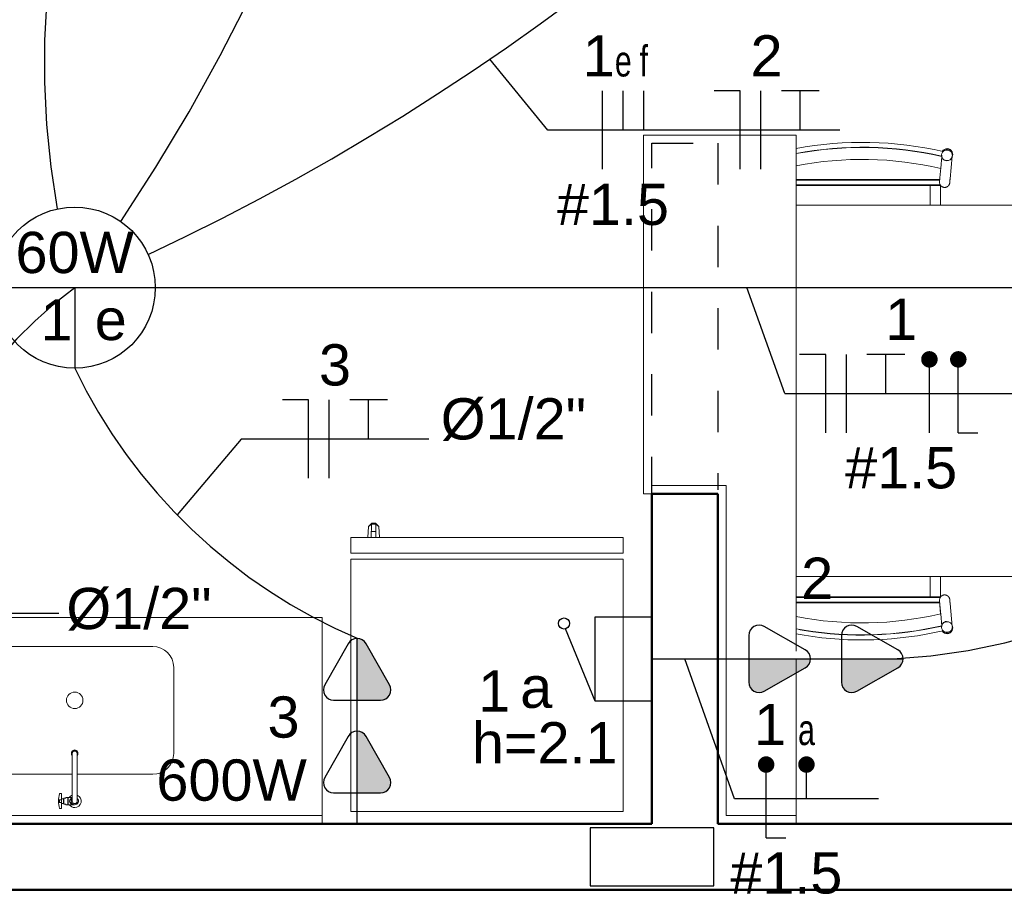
# Model space of a CAD drawing. Extents: x -98 to 248, y -55 to 13.
# Tile 14 of 117: x -5.07 to -2.68, y -33.18 to -31.06. Entities that reach past the tile are written whole.
import ezdxf
from ezdxf.enums import TextEntityAlignment as Align

# ---------------------------------------------------------------- set-up
doc = ezdxf.new("R2010")
doc.units = 0
doc.header["$LTSCALE"] = 0.01
doc.linetypes.add('ELETRODUTO_TETO', pattern=[1000, 1000, 0])
doc.linetypes.add('Projeção', pattern=[0.003969, 0.002381, -0.001587])
for name, color, linetype in [('ALVENARIA', 253, 'Continuous'), ('CAMPAINHA', 7, 'Continuous'), ('ELETRODUTO', 5, 'Continuous'), ('FIACAO', 7, 'Continuous'), ('INDICACAO_ALT_INSERCAO', 7, 'Continuous'), ('INDICACAO_BIT_FIACAO', 7, 'Continuous'), ('INDICACAO_CIRCUITO', 7, 'Continuous'), ('INDICACAO_CIRCUITO_FIA', 7, 'Continuous'), ('INDICACAO_DIAM_TUBULACAO', 7, 'Continuous'), ('INDICACAO_INTERRUPTOR', 7, 'Continuous'), ('INDICACAO_INTERRUPTOR_FIA', 7, 'Continuous'), ('INDICACAO_POTENCIA', 7, 'Continuous'), ('LINHA_DE_CHAMADA', 1, 'Continuous'), ('LUMINÁRIAS', 4, 'Continuous'), ('TOMADAS', 87, 'Continuous')]:
    doc.layers.add(name, color=color, linetype=linetype)
for name, color, linetype, lineweight in [('G-IMPT', 7, 'Continuous', 5), ('I-FURN', 7, 'Continuous', 5), ('P-SANR-FIXT', 7, 'Continuous', 5), ('Q-CASE', 7, 'Continuous', 5)]:
    doc.layers.add(name, color=color, linetype=linetype, lineweight=lineweight)
doc.layers.add('X_LIGACAO_VIRTUAL_OBJ', color=7, linetype='Continuous', plot=False)
doc.styles.add('Arial', font='arial.ttf', dxfattribs={"height": 0.1})

# ---------------------------------------------------------------- blocks, each defined once
blk = doc.blocks.new('TAMPO DO ABRIGO GLP EM GRANITO CINZA ANDORINHA - TAMPO DO ABRIGO GLP EM GRANITO CINZA ANDORINHA-1861549-PTS_ ELETRICOS')
at = {"layer": 'Q-CASE', "color": 9, "true_color": 0xc0c0c0}
for p, q in [((-2.8637, -16.405), (-3.2337, -16.405)), ((-3.2337, -16.405), (-3.2337, -17.275)), ((-2.8637, -17.6563), (-2.8637, -16.405)), ((-3.0337, -17.255), (-3.2137, -17.255)), ((-3.2137, -17.255), (-3.2137, -17.275)), ((-3.0337, -18.055), (-3.0337, -17.255)), ((-3.2337, -17.275), (-3.2137, -17.275)), ((-2.8637, -18.055), (-2.8637, -17.675)), ((-2.8637, -18.055), (-3.0337, -18.055)), ((-2.8637, -18.075), (-2.8637, -18.055))]:
    blk.add_line(p, q, dxfattribs=at)
blk = doc.blocks.new('Tampo de Bancada com Cuba - Granilite 50cm-2469722-PTS_ ELETRICOS')
at = {"layer": 'Q-CASE', "color": 9, "true_color": 0xc0c0c0}
for p, q in [((-1.2005, -0.02), (-1.2005, 0)), ((-0.0005, 0), (-0.0005, -0.02)), ((-1.2005, -0.02), (-1.2005, -0.5)), ((-1.2005, -0.02), (-0.0005, -0.02)), ((-0.0005, -0.5), (-0.0005, -0.02)), ((-0.7897, -0.12), (-0.6066, -0.12)), ((-0.5943, -0.12), (-0.4113, -0.12)), ((-0.8405, -0.3792), (-0.8405, -0.1708)), ((-0.3605, -0.1708), (-0.3605, -0.3792)), ((-0.4113, -0.43), (-0.7897, -0.43)), ((-1.2005, -0.5), (-0.0005, -0.5))]:
    blk.add_line(p, q, dxfattribs=at)
for centre, radius, start, end in [((-0.7897, -0.1708), 0.0508, 90, 180), ((-0.7897, -0.1708), 0.0508, 110.0287, 114.9713), ((-0.4113, -0.1708), 0.0508, 360, 90), ((-0.4113, -0.1708), 0.0508, 65.0287, 69.9713), ((-0.7897, -0.1708), 0.0508, 155.0287, 159.9713), ((-0.4113, -0.1708), 0.0508, 20.0287, 24.9713), ((-0.6005, -0.2995), 0.02, 0, 180), ((-0.6005, -0.2995), 0.02, 180, 0), ((-0.7897, -0.3792), 0.0508, 180, 270), ((-0.4113, -0.3792), 0.0508, 270, 0), ((-0.7897, -0.3792), 0.0508, 200.0287, 204.9713), ((-0.4113, -0.3792), 0.0508, 335.0287, 339.9713), ((-0.7897, -0.3792), 0.0508, 245.0287, 249.9713), ((-0.4113, -0.3792), 0.0508, 290.0287, 294.9713)]:
    blk.add_arc(centre, radius, start, end, dxfattribs=at)
blk = doc.blocks.new('TORNEIRA DE MESA PARA PIA_ BICA MÓVEL - 1167_C34_Cromado CR10-2217854-PTS_ ELETRICOS')
at = {"layer": 'P-SANR-FIXT', "color": 9, "true_color": 0xc0c0c0}
for p, q in [((0.0362, -0.0918), (0.0321, -0.0918)), ((0.0321, -0.0918), (0.0321, -0.1045)), ((-0.0061, -0.1245), (-0.0061, -0.11)), ((0.0016, -0.1012), (0.0131, -0.1012)), ((0.0061, -0.1245), (0.0061, -0.11)), ((0.0131, -0.1188), (0.0061, -0.1188)), ((0.0156, -0.1012), (0.0131, -0.1012)), ((0.0131, -0.1188), (0.0156, -0.1188)), ((0.0156, -0.1023), (0.0156, -0.1012)), ((0.0164, -0.1023), (0.0156, -0.1023)), ((0.0156, -0.1023), (0.0156, -0.1177)), ((0.0156, -0.1188), (0.0156, -0.1177)), ((0.0156, -0.1177), (0.0164, -0.1177)), ((0.0212, -0.1014), (0.0164, -0.1014)), ((0.0164, -0.1014), (0.0164, -0.1023)), ((0.0164, -0.1177), (0.0164, -0.1023)), ((0.0164, -0.1177), (0.0164, -0.1186)), ((0.0164, -0.1186), (0.0212, -0.1186)), ((0.0212, -0.1025), (0.0212, -0.1014)), ((0.0264, -0.1025), (0.0212, -0.1025)), ((0.0212, -0.1186), (0.0212, -0.1175)), ((0.0212, -0.1175), (0.0264, -0.1175)), ((0.0264, -0.1056), (0.0264, -0.1025)), ((0.0272, -0.1056), (0.0264, -0.1056)), ((0.0264, -0.1056), (0.0264, -0.1144)), ((0.0264, -0.1175), (0.0264, -0.1144)), ((0.0264, -0.1144), (0.0272, -0.1144)), ((0.0321, -0.1045), (0.0272, -0.1046)), ((0.0272, -0.1046), (0.0272, -0.1056)), ((0.0272, -0.1144), (0.0272, -0.1056)), ((0.0272, -0.1144), (0.0272, -0.1154)), ((0.0272, -0.1154), (0.0321, -0.1155)), ((0.0321, -0.1045), (0.0321, -0.1155)), ((0.0393, -0.1065), (0.0321, -0.1065)), ((0.0395, -0.1135), (0.0321, -0.1135)), ((0.0321, -0.1155), (0.0321, -0.1283)), ((-0.0061, -0.1245), (-0.0061, -0.2204)), ((0.0061, -0.2204), (0.0061, -0.1245)), ((0.0321, -0.1283), (0.0362, -0.1283)), ((-0.0061, -0.2204), (-0.0061, -0.2251)), ((0.0061, -0.2204), (0.0061, -0.2251))]:
    blk.add_line(p, q, dxfattribs=at)
for centre, radius, start, end in [((0, -0.11), 0.0158, 90, 247.169), ((0, -0.11), 0.0158, 33.7501, 90), ((0.0362, -0.0925), 0.000702, 17.5666, 90), ((-0.0193, -0.11), 0.0588, 360, 17.5666), ((0, -0.11), 0.00894, 313.2171, 226.7829), ((0, -0.11), 0.00612, 0, 180), ((-0.0003, -0.1204), 0.0193, 70.6394, 84.83), ((0.0013, -0.1137), 0.0125, 42.7237, 67.2763), ((0.0024, -0.1076), 0.0108, 290.089, 316.6245), ((0, -0.11), 0.0158, 292.831, 326.2499), ((0.0043, -0.1093), 0.00827, 316.6245, 355.3755), ((0.0049, -0.1104), 0.00765, 3.2763, 42.7237), ((-0.0193, -0.11), 0.0561, 356.4132, 3.5868), ((-0.0193, -0.11), 0.0588, 342.4334, 360), ((0.0362, -0.1275), 0.000702, 270, 342.4334), ((0.0026, -0.2262), 0.0105, 146.3261, 180), ((0, -0.2252), 0.00788, 151.5421, 28.4579), ((0, -0.2262), 0.00788, 180, 0.0265), ((0, -0.2251), 0.00612, 180, 360), ((-0.0026, -0.2262), 0.0105, 0.0199, 33.6739)]:
    blk.add_arc(centre, radius, start, end, dxfattribs=at)
blk = doc.blocks.new('_Produtos_Arq_Bib_Refridgerator_398 - _Produtos_Arq_Bib_Refridgerator_398-2258438-PTS_ ELETRICOS')
at = {"layer": 'G-IMPT', "color": 9, "lineweight": 9, "true_color": 0xc0c0c0}
for p, q in [((0, 0.6604), (0.2492, 0.6604)), ((0, 0.6604), (0, 0)), ((0.2492, 0.6604), (0.6116, 0.6604)), ((0.6116, 0.6604), (0.6116, 0)), ((0.6262, 0), (0.6262, 0.6603)), ((0.6645, 0.6603), (0.6262, 0.6603)), ((0.6645, 0.6603), (0.6645, 0)), ((0.6645, 0.619), (0.6912, 0.6176)), ((0.6645, 0.619), (0.6912, 0.6176)), ((0.6645, 0.6109), (0.6963, 0.6104)), ((0.6963, 0.6), (0.6645, 0.5995)), ((0.6787, 0.6104), (0.6785, 0.6095)), ((0.6785, 0.6009), (0.6787, 0.6)), ((0.6787, 0.6104), (0.6787, 0.6)), ((0.6993, 0.6095), (0.6912, 0.6176)), ((0.6963, 0.6104), (0.6912, 0.6176)), ((0.6993, 0.6009), (0.6912, 0.5927)), ((0.6963, 0.6), (0.6912, 0.5927)), ((0.6932, 0.6156), (0.6993, 0.6095)), ((0.6993, 0.6009), (0.6932, 0.5948)), ((0.6963, 0.6), (0.6963, 0.6104)), ((0.6993, 0.6095), (0.6963, 0.6104)), ((0.6993, 0.6009), (0.6963, 0.6)), ((0.6993, 0.6009), (0.6993, 0.6095)), ((0.6912, 0.5927), (0.6645, 0.5913)), ((0.6912, 0.5927), (0.6645, 0.5913)), ((0.52, 0), (0, 0)), ((0.6116, 0), (0.52, 0)), ((0.6262, 0), (0.6645, 0))]:
    blk.add_line(p, q, dxfattribs=at)
blk = doc.blocks.new('Mesa Cozinha - 02 lugares-2261299-PTS_ ELETRICOS')
at = {"layer": 'I-FURN', "color": 9, "true_color": 0xc0c0c0}
for p, q in [((-0.0781, 0.5419), (-0.0781, 0.5414)), ((-0.0776, 0.5413), (-0.0777, 0.5408)), ((-0.0576, 0.4838), (-0.0527, 0.5392)), ((-0.0522, 0.5391), (-0.0522, 0.5396)), ((0.1104, 0.5396), (0.1104, 0.5391)), ((0.1109, 0.5392), (0.1158, 0.4838)), ((0.1359, 0.5408), (0.1359, 0.5413)), ((0.1364, 0.5414), (0.1363, 0.5419)), ((0.5219, 0.5419), (0.5219, 0.5414)), ((0.5224, 0.5413), (0.5223, 0.5408)), ((0.5424, 0.4838), (0.5473, 0.5392)), ((0.5478, 0.5391), (0.5478, 0.5396)), ((-0.0803, 0.5105), (-0.0825, 0.486)), ((0.1407, 0.486), (0.1385, 0.5105)), ((0.5197, 0.5105), (0.5175, 0.486)), ((-0.4307, 0.4825), (-0.0826, 0.4825)), ((-0.0827, 0.4807), (-0.4307, 0.4807)), ((0.1408, 0.4825), (0.5174, 0.4825)), ((0.5173, 0.4807), (0.1409, 0.4807)), ((-0.4307, 0.4693), (-0.0815, 0.4693)), ((-0.4307, 0.4675), (-0.0803, 0.4675)), ((-0.1055, 0.42), (-0.1055, 0.4675)), ((-0.0809, 0.42), (-0.0809, 0.4675)), ((0.1385, 0.4675), (0.5197, 0.4675)), ((0.1391, 0.4675), (0.1391, 0.42)), ((0.1397, 0.4693), (0.5185, 0.4693)), ((0.1637, 0.42), (0.1637, 0.4675)), ((0.4945, 0.42), (0.4945, 0.4675)), ((0.5191, 0.42), (0.5191, 0.4675)), ((0.6291, 0.42), (-0.4307, 0.42)), ((0.6791, -0.43), (0.6791, 0.37)), ((-0.4309, -0.48), (0.6291, -0.48)), ((-0.1055, -0.5295), (-0.1055, -0.4804)), ((-0.0809, -0.5295), (-0.0809, -0.4804)), ((0.1391, -0.4804), (0.1391, -0.5295)), ((0.1637, -0.5295), (0.1637, -0.4804)), ((0.4945, -0.5295), (0.4945, -0.4804)), ((0.5191, -0.5295), (0.5191, -0.4804)), ((-0.0803, -0.5295), (-0.4307, -0.5295)), ((-0.0815, -0.5313), (-0.4307, -0.5313)), ((-0.4307, -0.5427), (-0.0828, -0.5427)), ((-0.0827, -0.5445), (-0.4307, -0.5445)), ((-0.0825, -0.548), (-0.0803, -0.5725)), ((-0.0527, -0.6012), (-0.0576, -0.5458)), ((0.1158, -0.5458), (0.1109, -0.6012)), ((0.5197, -0.5295), (0.1385, -0.5295)), ((0.1385, -0.5725), (0.1407, -0.548)), ((0.5185, -0.5313), (0.1397, -0.5313)), ((0.5173, -0.5445), (0.1409, -0.5445)), ((0.1411, -0.5427), (0.5172, -0.5427)), ((0.5175, -0.548), (0.5197, -0.5725)), ((0.5473, -0.6012), (0.5424, -0.5458)), ((-0.0823, -0.55), (-0.0805, -0.5709)), ((0.5177, -0.55), (0.5195, -0.5709)), ((-0.0781, -0.6034), (-0.0781, -0.6039)), ((-0.0777, -0.6028), (-0.0776, -0.6033)), ((-0.0522, -0.6016), (-0.0522, -0.6011)), ((0.1104, -0.6011), (0.1104, -0.6016)), ((0.1359, -0.6033), (0.1359, -0.6028)), ((0.1363, -0.6039), (0.1364, -0.6034)), ((0.5219, -0.6034), (0.5219, -0.6039)), ((0.5223, -0.6028), (0.5224, -0.6033)), ((0.5478, -0.6016), (0.5478, -0.6011))]:
    blk.add_line(p, q, dxfattribs=at)
at = {"layer": 'I-FURN', "color": 9, "true_color": 0xc0c0c0, "flags": 128}
for points in [[(-0.0638, 0.5557), (-0.0669, 0.5556), (-0.0698, 0.5548), (-0.0724, 0.5533), (-0.0746, 0.5511), (-0.0755, 0.5498)], [(-0.0524, 0.5428), (-0.0524, 0.5435), (-0.0529, 0.5465), (-0.0541, 0.5494), (-0.0559, 0.5518), (-0.0582, 0.5538), (-0.0609, 0.5551), (-0.0638, 0.5557)], [(0.1221, 0.5557), (0.1191, 0.5551), (0.1164, 0.5538), (0.1141, 0.5518), (0.1123, 0.5494), (0.1111, 0.5465), (0.1107, 0.5435)], [(0.1337, 0.5498), (0.1328, 0.5511), (0.1306, 0.5533), (0.128, 0.5548), (0.1251, 0.5556), (0.1221, 0.5557)], [(0.5362, 0.5557), (0.5331, 0.5556), (0.5302, 0.5548), (0.5276, 0.5533), (0.5254, 0.5511), (0.5245, 0.5498)], [(0.5476, 0.5428), (0.5476, 0.5435), (0.5471, 0.5465), (0.5459, 0.5494), (0.5441, 0.5518), (0.5418, 0.5538), (0.5391, 0.5551), (0.5362, 0.5557)], [(-0.0779, 0.5376), (-0.0786, 0.5293), (-0.0795, 0.5191), (-0.0804, 0.5089)], [(0.1361, 0.5376), (0.1368, 0.5293), (0.1377, 0.5191), (0.1386, 0.5089)], [(0.5221, 0.5376), (0.5214, 0.5293), (0.5205, 0.5191), (0.5196, 0.5089)], [(-0.0833, 0.4768), (-0.0832, 0.4779), (-0.083, 0.48), (-0.0827, 0.483), (-0.0825, 0.486)], [(-0.0825, 0.486), (-0.0828, 0.4822), (-0.083, 0.4794), (-0.0832, 0.4775), (-0.0833, 0.4768)], [(-0.0576, 0.4838), (-0.0578, 0.4816), (-0.058, 0.4784), (-0.0582, 0.4761), (-0.0583, 0.4748), (-0.0584, 0.4744)], [(-0.0584, 0.4744), (-0.0583, 0.4749), (-0.0582, 0.4764), (-0.058, 0.4789), (-0.0577, 0.4823), (-0.0576, 0.4838)], [(0.1158, 0.4838), (0.1161, 0.48), (0.1163, 0.4772), (0.1165, 0.4754), (0.1166, 0.4745), (0.1166, 0.4744)], [(0.1166, 0.4744), (0.1165, 0.4749), (0.1164, 0.4764), (0.1162, 0.4789), (0.1159, 0.4823), (0.1158, 0.4838)], [(0.1407, 0.486), (0.1409, 0.4838), (0.1412, 0.4805), (0.1414, 0.4782), (0.1415, 0.4769), (0.1415, 0.4768)], [(0.1415, 0.4768), (0.1414, 0.4779), (0.1412, 0.48), (0.1409, 0.483), (0.1407, 0.486)], [(0.5167, 0.4768), (0.5168, 0.4779), (0.517, 0.48), (0.5173, 0.483), (0.5175, 0.486)], [(0.5175, 0.486), (0.5172, 0.4822), (0.517, 0.4794), (0.5168, 0.4775), (0.5167, 0.4768)], [(0.5424, 0.4838), (0.5422, 0.4816), (0.542, 0.4784), (0.5418, 0.4761), (0.5417, 0.4748), (0.5416, 0.4744)], [(0.5416, 0.4744), (0.5417, 0.4749), (0.5418, 0.4764), (0.542, 0.4789), (0.5423, 0.4823), (0.5424, 0.4838)], [(-0.0719, 0.4631), (-0.0724, 0.4631), (-0.0729, 0.4632), (-0.0734, 0.4633), (-0.0739, 0.4634), (-0.0744, 0.4635), (-0.0748, 0.4637), (-0.0753, 0.4639), (-0.0758, 0.4641), (-0.0762, 0.4643), (-0.0767, 0.4645), (-0.0771, 0.4647), (-0.0775, 0.465), (-0.078, 0.4653), (-0.0784, 0.4656), (-0.0788, 0.4659), (-0.0791, 0.4662), (-0.0795, 0.4665), (-0.0799, 0.4669), (-0.0802, 0.4673), (-0.0804, 0.4675)], [(-0.0584, 0.4744), (-0.0584, 0.474), (-0.0585, 0.4735), (-0.0586, 0.473), (-0.0587, 0.4725), (-0.0588, 0.472), (-0.059, 0.4715), (-0.0592, 0.471), (-0.0593, 0.4706), (-0.0596, 0.4701), (-0.0598, 0.4697), (-0.06, 0.4692), (-0.0603, 0.4688), (-0.0606, 0.4684), (-0.0609, 0.468), (-0.0612, 0.4676), (-0.0615, 0.4672), (-0.0618, 0.4669), (-0.0622, 0.4665), (-0.0626, 0.4662), (-0.0629, 0.4658), (-0.0633, 0.4655), (-0.0637, 0.4652), (-0.0641, 0.465), (-0.0646, 0.4647), (-0.065, 0.4645), (-0.0655, 0.4642), (-0.0659, 0.464), (-0.0664, 0.4639), (-0.0669, 0.4637), (-0.0673, 0.4635), (-0.0678, 0.4634), (-0.0683, 0.4633), (-0.0688, 0.4632), (-0.0693, 0.4631), (-0.0698, 0.4631), (-0.0703, 0.463), (-0.0708, 0.463), (-0.0713, 0.463), (-0.0718, 0.4631), (-0.0719, 0.4631)], [(0.1301, 0.4631), (0.1296, 0.463), (0.1291, 0.463), (0.1286, 0.463), (0.1281, 0.4631), (0.1276, 0.4631), (0.1271, 0.4632), (0.1266, 0.4633), (0.1262, 0.4634), (0.1257, 0.4635), (0.1252, 0.4636), (0.1247, 0.4638), (0.1243, 0.464), (0.1238, 0.4642), (0.1233, 0.4644), (0.1229, 0.4646), (0.1225, 0.4649), (0.1221, 0.4652), (0.1216, 0.4655), (0.1212, 0.4658), (0.1209, 0.4661), (0.1205, 0.4664), (0.1201, 0.4668), (0.1198, 0.4671), (0.1195, 0.4675), (0.1191, 0.4679), (0.1189, 0.4683), (0.1186, 0.4687), (0.1183, 0.4691), (0.1181, 0.4696), (0.1178, 0.47), (0.1176, 0.4705), (0.1174, 0.4709), (0.1172, 0.4714), (0.1171, 0.4719), (0.117, 0.4723), (0.1168, 0.4728), (0.1167, 0.4733), (0.1167, 0.4738), (0.1166, 0.4743), (0.1166, 0.4744)], [(0.1386, 0.4675), (0.1383, 0.4671), (0.1379, 0.4668), (0.1376, 0.4664), (0.1372, 0.4661), (0.1368, 0.4658), (0.1364, 0.4655), (0.136, 0.4652), (0.1356, 0.4649), (0.1352, 0.4646), (0.1347, 0.4644), (0.1343, 0.4642), (0.1338, 0.464), (0.1334, 0.4638), (0.1329, 0.4636), (0.1324, 0.4635), (0.1319, 0.4634), (0.1314, 0.4633), (0.1309, 0.4632), (0.1304, 0.4631), (0.1301, 0.4631)], [(0.5281, 0.4631), (0.5276, 0.4631), (0.5271, 0.4632), (0.5266, 0.4633), (0.5261, 0.4634), (0.5256, 0.4635), (0.5252, 0.4637), (0.5247, 0.4639), (0.5242, 0.4641), (0.5238, 0.4643), (0.5233, 0.4645), (0.5229, 0.4647), (0.5225, 0.465), (0.522, 0.4653), (0.5216, 0.4656), (0.5212, 0.4659), (0.5209, 0.4662), (0.5205, 0.4665), (0.5201, 0.4669), (0.5198, 0.4673), (0.5196, 0.4675)], [(0.5416, 0.4744), (0.5416, 0.474), (0.5415, 0.4735), (0.5414, 0.473), (0.5413, 0.4725), (0.5412, 0.472), (0.541, 0.4715), (0.5408, 0.471), (0.5407, 0.4706), (0.5404, 0.4701), (0.5402, 0.4697), (0.54, 0.4692), (0.5397, 0.4688), (0.5394, 0.4684), (0.5391, 0.468), (0.5388, 0.4676), (0.5385, 0.4672), (0.5382, 0.4669), (0.5378, 0.4665), (0.5374, 0.4662), (0.5371, 0.4658), (0.5367, 0.4655), (0.5363, 0.4652), (0.5359, 0.465), (0.5354, 0.4647), (0.535, 0.4645), (0.5345, 0.4642), (0.5341, 0.464), (0.5336, 0.4639), (0.5331, 0.4637), (0.5327, 0.4635), (0.5322, 0.4634), (0.5317, 0.4633), (0.5312, 0.4632), (0.5307, 0.4631), (0.5302, 0.4631), (0.5297, 0.463), (0.5292, 0.463), (0.5287, 0.463), (0.5282, 0.4631), (0.5281, 0.4631)], [(-0.0804, -0.5295), (-0.0801, -0.5291), (-0.0797, -0.5288), (-0.0794, -0.5284), (-0.079, -0.5281), (-0.0786, -0.5278), (-0.0782, -0.5275), (-0.0778, -0.5272), (-0.0774, -0.5269), (-0.077, -0.5266), (-0.0765, -0.5264), (-0.0761, -0.5262), (-0.0756, -0.526), (-0.0751, -0.5258), (-0.0747, -0.5256), (-0.0742, -0.5255), (-0.0737, -0.5254), (-0.0732, -0.5253), (-0.0727, -0.5252), (-0.0722, -0.5251), (-0.0719, -0.5251)], [(-0.0719, -0.5251), (-0.0714, -0.525), (-0.0709, -0.525), (-0.0704, -0.525), (-0.0699, -0.5251), (-0.0694, -0.5251), (-0.0689, -0.5252), (-0.0684, -0.5253), (-0.0679, -0.5254), (-0.0675, -0.5255), (-0.067, -0.5256), (-0.0665, -0.5258), (-0.066, -0.526), (-0.0656, -0.5262), (-0.0651, -0.5264), (-0.0647, -0.5266), (-0.0643, -0.5269), (-0.0638, -0.5272), (-0.0634, -0.5275), (-0.063, -0.5278), (-0.0627, -0.5281), (-0.0623, -0.5284), (-0.0619, -0.5288), (-0.0616, -0.5291), (-0.0612, -0.5295), (-0.0609, -0.5299), (-0.0606, -0.5303), (-0.0604, -0.5307), (-0.0601, -0.5311), (-0.0598, -0.5316), (-0.0596, -0.532), (-0.0594, -0.5325), (-0.0592, -0.5329), (-0.059, -0.5334), (-0.0589, -0.5339), (-0.0587, -0.5343), (-0.0586, -0.5348), (-0.0585, -0.5353), (-0.0584, -0.5358), (-0.0584, -0.5363), (-0.0584, -0.5364)], [(0.1166, -0.5364), (0.1166, -0.536), (0.1167, -0.5355), (0.1168, -0.535), (0.1169, -0.5345), (0.1171, -0.534), (0.1172, -0.5335), (0.1174, -0.533), (0.1176, -0.5326), (0.1178, -0.5321), (0.118, -0.5317), (0.1182, -0.5312), (0.1185, -0.5308), (0.1188, -0.5304), (0.1191, -0.53), (0.1194, -0.5296), (0.1197, -0.5292), (0.12, -0.5289), (0.1204, -0.5285), (0.1208, -0.5282), (0.1211, -0.5278), (0.1215, -0.5275), (0.1219, -0.5272), (0.1224, -0.527), (0.1228, -0.5267), (0.1232, -0.5265), (0.1237, -0.5262), (0.1241, -0.526), (0.1246, -0.5259), (0.1251, -0.5257), (0.1255, -0.5255), (0.126, -0.5254), (0.1265, -0.5253), (0.127, -0.5252), (0.1275, -0.5251), (0.128, -0.5251), (0.1285, -0.525), (0.129, -0.525), (0.1295, -0.525), (0.13, -0.5251), (0.1301, -0.5251)], [(0.1301, -0.5251), (0.1306, -0.5251), (0.1311, -0.5252), (0.1316, -0.5253), (0.1321, -0.5254), (0.1326, -0.5255), (0.1331, -0.5257), (0.1335, -0.5259), (0.134, -0.5261), (0.1344, -0.5263), (0.1349, -0.5265), (0.1353, -0.5267), (0.1358, -0.527), (0.1362, -0.5273), (0.1366, -0.5276), (0.137, -0.5279), (0.1373, -0.5282), (0.1377, -0.5285), (0.1381, -0.5289), (0.1384, -0.5293), (0.1386, -0.5295)], [(0.5196, -0.5295), (0.5199, -0.5291), (0.5203, -0.5288), (0.5206, -0.5284), (0.521, -0.5281), (0.5214, -0.5278), (0.5218, -0.5275), (0.5222, -0.5272), (0.5226, -0.5269), (0.523, -0.5266), (0.5235, -0.5264), (0.5239, -0.5262), (0.5244, -0.526), (0.5249, -0.5258), (0.5253, -0.5256), (0.5258, -0.5255), (0.5263, -0.5254), (0.5268, -0.5253), (0.5273, -0.5252), (0.5278, -0.5251), (0.5281, -0.5251)], [(0.5281, -0.5251), (0.5286, -0.525), (0.5291, -0.525), (0.5296, -0.525), (0.5301, -0.5251), (0.5306, -0.5251), (0.5311, -0.5252), (0.5316, -0.5253), (0.5321, -0.5254), (0.5325, -0.5255), (0.533, -0.5256), (0.5335, -0.5258), (0.534, -0.526), (0.5344, -0.5262), (0.5349, -0.5264), (0.5353, -0.5266), (0.5357, -0.5269), (0.5362, -0.5272), (0.5366, -0.5275), (0.537, -0.5278), (0.5373, -0.5281), (0.5377, -0.5284), (0.5381, -0.5288), (0.5384, -0.5291), (0.5388, -0.5295), (0.5391, -0.5299), (0.5394, -0.5303), (0.5396, -0.5307), (0.5399, -0.5311), (0.5402, -0.5316), (0.5404, -0.532), (0.5406, -0.5325), (0.5408, -0.5329), (0.541, -0.5334), (0.5411, -0.5339), (0.5413, -0.5343), (0.5414, -0.5348), (0.5415, -0.5353), (0.5416, -0.5358), (0.5416, -0.5363), (0.5416, -0.5364)], [(-0.0823, -0.55), (-0.0827, -0.5458), (-0.0829, -0.5425), (-0.0831, -0.5402), (-0.0833, -0.5389), (-0.0833, -0.5388)], [(-0.0833, -0.5388), (-0.0832, -0.5399), (-0.083, -0.542), (-0.0827, -0.545), (-0.0825, -0.548)], [(-0.0576, -0.5458), (-0.0579, -0.542), (-0.0581, -0.5392), (-0.0583, -0.5374), (-0.0584, -0.5365), (-0.0584, -0.5364)], [(-0.0584, -0.5364), (-0.0583, -0.5369), (-0.0582, -0.5384), (-0.058, -0.5409), (-0.0577, -0.5443), (-0.0576, -0.5458)], [(0.1158, -0.5458), (0.116, -0.5436), (0.1162, -0.5404), (0.1164, -0.5381), (0.1166, -0.5368), (0.1166, -0.5364)], [(0.1166, -0.5364), (0.1165, -0.5369), (0.1164, -0.5384), (0.1162, -0.5409), (0.1159, -0.5443), (0.1158, -0.5458)], [(0.1415, -0.5388), (0.1414, -0.5399), (0.1412, -0.542), (0.1409, -0.545), (0.1407, -0.548)], [(0.1407, -0.548), (0.141, -0.5442), (0.1413, -0.5414), (0.1414, -0.5395), (0.1415, -0.5388)], [(0.5177, -0.55), (0.5173, -0.5458), (0.5171, -0.5425), (0.5169, -0.5402), (0.5167, -0.5389), (0.5167, -0.5388)], [(0.5167, -0.5388), (0.5168, -0.5399), (0.517, -0.542), (0.5173, -0.545), (0.5175, -0.548)], [(0.5424, -0.5458), (0.5421, -0.542), (0.5419, -0.5392), (0.5417, -0.5374), (0.5416, -0.5365), (0.5416, -0.5364)], [(0.5416, -0.5364), (0.5417, -0.5369), (0.5418, -0.5384), (0.542, -0.5409), (0.5423, -0.5443), (0.5424, -0.5458)], [(-0.0804, -0.5709), (-0.0795, -0.5811), (-0.0786, -0.5913), (-0.0779, -0.5996)], [(0.1386, -0.5709), (0.1377, -0.5811), (0.1368, -0.5913), (0.1361, -0.5996)], [(0.5196, -0.5709), (0.5205, -0.5811), (0.5214, -0.5913), (0.5221, -0.5996)], [(-0.0755, -0.6118), (-0.0746, -0.6131), (-0.0724, -0.6153), (-0.0698, -0.6168), (-0.0669, -0.6176), (-0.0638, -0.6177)], [(-0.0638, -0.6177), (-0.0609, -0.6171), (-0.0582, -0.6158), (-0.0559, -0.6138), (-0.0541, -0.6114), (-0.0529, -0.6085), (-0.0524, -0.6055), (-0.0524, -0.6048)], [(0.1107, -0.6055), (0.1111, -0.6085), (0.1123, -0.6114), (0.1141, -0.6138), (0.1164, -0.6158), (0.1191, -0.6171), (0.1221, -0.6177)], [(0.1221, -0.6177), (0.1251, -0.6176), (0.128, -0.6168), (0.1306, -0.6153), (0.1328, -0.6131), (0.1337, -0.6118)], [(0.5245, -0.6118), (0.5254, -0.6131), (0.5276, -0.6153), (0.5302, -0.6168), (0.5331, -0.6176), (0.5362, -0.6177)], [(0.5362, -0.6177), (0.5391, -0.6171), (0.5418, -0.6158), (0.5441, -0.6138), (0.5459, -0.6114), (0.5471, -0.6085), (0.5476, -0.6055), (0.5476, -0.6048)]]:
    blk.add_lwpolyline(points, dxfattribs=at)
at = {"layer": 'I-FURN', "color": 9, "true_color": 0xc0c0c0}
for centre, radius, start, end in [((-0.2709, -0.3008), 0.8731, 76.9905, 100.56), ((-0.2709, -0.3008), 0.8613, 77.0398, 100.7061), ((-0.2709, -0.3008), 0.8607, 77.0198, 100.7138), ((-0.0647, 0.543), 0.014, 86.1114, 149.814), ((-0.0652, 0.5431), 0.014, 331.3147, 83.9261), ((0.1234, 0.5431), 0.014, 96.0739, 207.2303), ((0.1229, 0.543), 0.014, 30.2044, 93.8886), ((0.3291, -0.3008), 0.8731, 76.9905, 103.0095), ((0.3291, -0.3008), 0.8607, 77.0198, 102.9802), ((0.3291, -0.3008), 0.8613, 77.0398, 102.9568), ((0.5353, 0.543), 0.014, 86.1114, 149.814), ((0.5348, 0.5431), 0.014, 331.3147, 83.9261), ((-0.2709, -0.3008), 0.8317, 76.7574, 101.0891), ((0.3291, -0.3008), 0.8317, 76.7574, 103.2426), ((0.6291, 0.37), 0.05, 0, 90), ((0.6291, -0.43), 0.05, 270, 360), ((-0.2709, 0.2388), 0.8317, 258.9109, 283.2426), ((0.3291, 0.2388), 0.8317, 256.7574, 283.2426), ((-0.2709, 0.2388), 0.8607, 259.2862, 260.6227), ((-0.2709, 0.2388), 0.8613, 259.2939, 260.6294), ((-0.2709, 0.2388), 0.8731, 259.44, 260.7574), ((-0.2709, 0.2388), 0.8607, 260.6227, 282.9802), ((-0.2709, 0.2388), 0.8613, 260.6294, 282.9564), ((-0.2709, 0.2388), 0.8731, 260.7574, 283.0095), ((-0.0647, -0.605), 0.014, 210.186, 273.8886), ((-0.0652, -0.6051), 0.014, 276.0739, 28.6853), ((0.1234, -0.6051), 0.014, 152.7697, 263.9261), ((0.1229, -0.605), 0.014, 266.1114, 329.7956), ((0.3291, 0.2388), 0.8731, 256.9905, 283.0095), ((0.3291, 0.2388), 0.8607, 257.0248, 282.9802), ((0.3291, 0.2388), 0.8613, 257.0436, 282.9564), ((0.5353, -0.605), 0.014, 210.186, 273.8886), ((0.5348, -0.6051), 0.014, 276.0739, 28.6853)]:
    blk.add_arc(centre, radius, start, end, dxfattribs=at)
for centre, major_axis, start_param, end_param in [((-0.0651, 0.5408), (-0.013, 0.0011), 4.712389, 7.853982), ((-0.0651, 0.5408), (-0.013, 0.0011), 1.570796, 4.712389), ((0.1234, 0.5408), (0.013, 0.0011), 1.570796, 4.712389), ((0.1234, 0.5408), (0.013, 0.0011), 4.712389, 7.853982), ((0.5349, 0.5408), (-0.013, 0.0011), 4.712389, 7.853982), ((0.5349, 0.5408), (-0.013, 0.0011), 1.570796, 4.712389), ((-0.0652, 0.5402), (-0.013, 0.0011), 0, 1.570796), ((-0.0652, 0.5402), (-0.013, 0.0011), 1.570796, 3.098035), ((0.1234, 0.5402), (0.013, 0.0011), 3.18515, 4.712389), ((0.1234, 0.5402), (0.013, 0.0011), 4.712389, 6.283185), ((0.5348, 0.5402), (-0.013, 0.0011), 0, 1.570796), ((0.5348, 0.5402), (-0.013, 0.0011), 1.570796, 3.141593), ((-0.0651, -0.6028), (0.013, 0.0011), 1.570796, 4.712389), ((-0.0652, -0.6022), (0.013, 0.0011), 1.570796, 3.141593), ((-0.0652, -0.6022), (0.013, 0.0011), 0, 1.570796), ((-0.0651, -0.6028), (0.013, 0.0011), 4.712389, 7.853982), ((0.1234, -0.6028), (-0.013, 0.0011), 4.712389, 7.853982), ((0.1234, -0.6022), (-0.013, 0.0011), 4.712389, 6.283185), ((0.1234, -0.6028), (-0.013, 0.0011), 1.570796, 4.712389), ((0.1234, -0.6022), (-0.013, 0.0011), 3.141593, 4.712389), ((0.5349, -0.6028), (0.013, 0.0011), 1.570796, 4.712389), ((0.5348, -0.6022), (0.013, 0.0011), 1.570796, 3.141593), ((0.5348, -0.6022), (0.013, 0.0011), 0, 1.570796), ((0.5349, -0.6028), (0.013, 0.0011), 4.712389, 7.853982)]:
    blk.add_ellipse(centre, major_axis=major_axis, ratio=0.984808, start_param=start_param, end_param=end_param, dxfattribs=at)
for points in [[(-0.0815, 0.4693), (-0.082, 0.4701), (-0.0829, 0.4719), (-0.0834, 0.4749), (-0.0833, 0.4769), (-0.0831, 0.4779)], [(0.1413, 0.4779), (0.1415, 0.4769), (0.1416, 0.4749), (0.1411, 0.4719), (0.1403, 0.4701), (0.1397, 0.4693)], [(0.5185, 0.4693), (0.518, 0.4701), (0.5171, 0.4719), (0.5166, 0.4749), (0.5167, 0.4769), (0.5169, 0.4779)], [(-0.0803, 0.4675), (-0.0805, 0.4678), (-0.081, 0.4684), (-0.0813, 0.469), (-0.0815, 0.4693)], [(0.1397, 0.4693), (0.1396, 0.469), (0.1392, 0.4684), (0.1387, 0.4678), (0.1385, 0.4675)], [(0.5197, 0.4675), (0.5195, 0.4678), (0.519, 0.4684), (0.5187, 0.469), (0.5185, 0.4693)], [(-0.0815, -0.5313), (-0.0813, -0.531), (-0.081, -0.5304), (-0.0805, -0.5298), (-0.0803, -0.5295)], [(0.1385, -0.5295), (0.1387, -0.5298), (0.1392, -0.5304), (0.1396, -0.531), (0.1397, -0.5313)], [(0.1397, -0.5313), (0.1403, -0.5321), (0.1411, -0.5339), (0.1416, -0.5369), (0.1415, -0.5389), (0.1413, -0.5399)], [(0.5185, -0.5313), (0.5187, -0.531), (0.519, -0.5304), (0.5195, -0.5298), (0.5197, -0.5295)]]:
    blk.add_open_spline(points, degree=3, dxfattribs=at)
for points in [[(-0.0832, -0.5395), (-0.0833, -0.5386), (-0.0834, -0.5358), (-0.0826, -0.5331), (-0.0815, -0.5313)], [(0.5168, -0.5395), (0.5167, -0.5386), (0.5166, -0.5358), (0.5174, -0.5331), (0.5185, -0.5313)]]:
    blk.add_open_spline(points, degree=3, knots=[0.2795995, 0.2795995, 0.2795995, 0.2795995, 0.5, 1, 1, 1, 1], dxfattribs=at)
blk = doc.blocks.new('BASE 1')
at = {"layer": 'ALVENARIA', "linetype": 'Projeção'}
for p, q in [((10.7999, -9.05), (10.7999, -8.19)), ((10.7999, -8.19), (10.9599, -8.19)), ((10.9599, -8.19), (10.9599, -9.03))]:
    blk.add_line(p, q, dxfattribs=at)
at = {"layer": 'ALVENARIA', "lineweight": 50}
for p, q in [((10.9599, -9.04), (10.7999, -9.04)), ((10.7999, -9.04), (10.7999, -9.59)), ((10.9599, -9.84), (10.9599, -9.04)), ((10.7999, -9.59), (10.7999, -9.84)), ((10.7999, -9.84), (8, -9.84)), ((14.36, -9.84), (10.9599, -9.84)), ((5.68, -10), (14.52, -10))]:
    blk.add_line(p, q, dxfattribs=at)
at = {"layer": 'ALVENARIA', "lineweight": 25}
for p, q in [((10.9499, -9.85), (10.6499, -9.85)), ((10.6499, -9.85), (10.6499, -9.99)), ((10.9499, -9.99), (10.9499, -9.85)), ((10.6499, -9.99), (10.9499, -9.99))]:
    blk.add_line(p, q, dxfattribs=at)
at = {"layer": 'ALVENARIA'}
for name, p in [('TAMPO DO ABRIGO GLP EM GRANITO CINZA ANDORINHA - TAMPO DO ABRIGO GLP EM GRANITO CINZA ANDORINHA-1861549-PTS_ ELETRICOS', (14.0136, 8.235)), ('Mesa Cozinha - 02 lugares-2261299-PTS_ ELETRICOS', (11.5808, -8.76))]:
    blk.add_blockref(name, p, dxfattribs=at)
for name, p, rotation in [('_Produtos_Arq_Bib_Refridgerator_398 - _Produtos_Arq_Bib_Refridgerator_398-2258438-PTS_ ELETRICOS', (10.7302, -9.81), 89.99999999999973), ('Tampo de Bancada com Cuba - Granilite 50cm-2469722-PTS_ ELETRICOS', (8.7995, -9.84), 180), ('TORNEIRA DE MESA PARA PIA_ BICA MÓVEL - 1167_C34_Cromado CR10-2217854-PTS_ ELETRICOS', (9.4, -9.895), 180)]:
    blk.add_blockref(name, p, dxfattribs=dict(at, rotation=rotation))
blk = doc.blocks.new('*U121', base_point=(-21887.4715, -13711.0391))
for p, q in [((-21887.667, -13711.0391), (-21887.276, -13711.0391)), ((-21887.4715, -13711.0391), (-21887.4715, -13711.2346))]:
    blk.add_line(p, q)
at = {"linetype": 'Continuous'}
blk.add_circle((-21887.4715, -13711.0391), 0.1955, dxfattribs=at)
blk = doc.blocks.new('*U137', base_point=(-21896.3685, -13718.6935))
blk.add_line((-21896.4706, -13718.6247), (-21896.2956, -13718.5524))
blk.add_lwpolyline([(-21896.4706, -13718.7622), (-21896.4706, -13718.6247), (-21896.2665, -13718.6247), (-21896.2665, -13718.7622)], close=True)
blk.add_circle((-21896.2825, -13718.5489), 0.0135)
blk = doc.blocks.new('*U148', base_point=(-21893.1549, -13713.8618))
blk.add_hatch(color=256).paths.add_polyline_path([(-21892.9429, -13713.8835, 0.269143), (-21892.9303, -13713.8618), (-21893.0799, -13713.8618), (-21893.0799, -13713.9188, 0.575867), (-21893.0425, -13713.9405)])
for p, q in [((-21892.9429, -13713.8401), (-21893.0425, -13713.7832)), ((-21893.0799, -13713.8049), (-21893.0799, -13713.8618)), ((-21893.1549, -13713.8618), (-21893.0799, -13713.8618)), ((-21893.0799, -13713.8618), (-21893.0799, -13713.9188)), ((-21893.0799, -13713.8618), (-21892.9303, -13713.8618)), ((-21893.0425, -13713.9405), (-21892.9429, -13713.8835))]:
    blk.add_line(p, q)
for centre, start, end in [((-21893.0549, -13713.8049), 60.2551, 180), ((-21892.9553, -13713.8618), 299.7449, 60.2551), ((-21893.0549, -13713.9188), 180, 299.7449)]:
    blk.add_arc(centre, 0.025, start, end)
blk = doc.blocks.new('*U153', base_point=(-21896.342, -13718.3664))
blk.add_hatch(color=256).paths.add_polyline_path([(-21896.13, -13718.3881, 0.269143), (-21896.1174, -13718.3664), (-21896.267, -13718.3664), (-21896.267, -13718.4233, 0.575867), (-21896.2296, -13718.4451)])
for p, q in [((-21896.13, -13718.3447), (-21896.2296, -13718.2878)), ((-21896.267, -13718.3095), (-21896.267, -13718.3664)), ((-21896.342, -13718.3664), (-21896.267, -13718.3664)), ((-21896.267, -13718.3664), (-21896.267, -13718.4233)), ((-21896.267, -13718.3664), (-21896.1174, -13718.3664)), ((-21896.2296, -13718.4451), (-21896.13, -13718.3881))]:
    blk.add_line(p, q)
for centre, start, end in [((-21896.242, -13718.3095), 60.2551, 180), ((-21896.1424, -13718.3664), 299.7449, 60.2551), ((-21896.242, -13718.4233), 180, 299.7449)]:
    blk.add_arc(centre, 0.025, start, end)
blk = doc.blocks.new('*U154', base_point=(-21891.0319, -13713.2002))
blk.add_hatch(color=256).paths.add_polyline_path([(-21890.8199, -13713.2219, 0.269143), (-21890.8073, -13713.2002), (-21890.9569, -13713.2002), (-21890.9569, -13713.2571, 0.575867), (-21890.9195, -13713.2788)])
for p, q in [((-21890.8199, -13713.1785), (-21890.9195, -13713.1215)), ((-21890.9569, -13713.1433), (-21890.9569, -13713.2002)), ((-21891.0319, -13713.2002), (-21890.9569, -13713.2002)), ((-21890.9569, -13713.2002), (-21890.9569, -13713.2571)), ((-21890.9569, -13713.2002), (-21890.8073, -13713.2002)), ((-21890.9195, -13713.2788), (-21890.8199, -13713.2219))]:
    blk.add_line(p, q)
for centre, start, end in [((-21890.9319, -13713.1433), 60.2551, 180), ((-21890.8323, -13713.2002), 299.7449, 60.2551), ((-21890.9319, -13713.2571), 180, 299.7449)]:
    blk.add_arc(centre, 0.025, start, end)
blk = doc.blocks.new('*U155', base_point=(-21889.34, -13711.6446))
at = {"linetype": 'ByBlock'}
blk.add_lwpolyline([(-21889.34, -13711.6446), (-21889.3399, -13711.6446)], dxfattribs=at)
blk = doc.blocks.new('*U158', base_point=(-21888.4, -13710.0555))
at = {"linetype": 'ByBlock'}
blk.add_lwpolyline([(-21888.4, -13710.0555), (-21888.4, -13712.9245)], dxfattribs=at)
blk = doc.blocks.new('*U187', base_point=(-21889.3402, -13711.2603))
at = {"linetype": 'ByBlock'}
blk.add_lwpolyline([(-21889.3402, -13711.2603), (-21889.34, -13711.42)], dxfattribs=at)
blk = doc.blocks.new('*U189', base_point=(-21885.9, -13710.7597))
at = {"linetype": 'ByBlock'}
blk.add_arc((-21885.6159, -13706.0473), 4.721, 236.235, 266.55, dxfattribs=at)
blk = doc.blocks.new('*U203', base_point=(576.8177, 148.7459))
blk.add_line((576.8177, 148.5559), (576.8177, 148.9359))
blk = doc.blocks.new('*U229', base_point=(-21889.3615, -13710.1228))
at = {"color": 4}
for p, q in [((-21889.4255, -13710.0278), (-21889.4889, -13710.0278)), ((-21889.4255, -13710.2178), (-21889.4255, -13710.0278))]:
    blk.add_line(p, q, dxfattribs=at)
at = {"color": 3, "linetype": 'Continuous'}
for p, q in [((-21889.2341, -13710.0278), (-21889.3255, -13710.0278)), ((-21889.2798, -13710.1228), (-21889.2798, -13710.0278))]:
    blk.add_line(p, q, dxfattribs=at)
at = {"xscale": 0.5, "yscale": 0.5, "zscale": 0.5}
blk.add_blockref('*U203', (-21889.3755, -13710.1228), dxfattribs=at)
blk = doc.blocks.new('*U212', base_point=(665.5495, 144.1988))
blk.add_line((665.5495, 144.1988), (665.5495, 144.3888))
blk = doc.blocks.new('*U230', base_point=(-21888.2303, -13711.1594))
at = {"xscale": 0.5, "yscale": 0.5, "zscale": 0.5}
for name, p in [('*U203', (-21888.2553, -13711.1594)), ('*U212', (-21888.2053, -13711.1594))]:
    blk.add_blockref(name, p, dxfattribs=at)
blk = doc.blocks.new('*U231', base_point=(-21887.8579, -13711.1594))
at = {"color": 4}
for p, q in [((-21887.922, -13711.0644), (-21887.9853, -13711.0644)), ((-21887.922, -13711.2544), (-21887.922, -13711.0644))]:
    blk.add_line(p, q, dxfattribs=at)
at = {"color": 3, "linetype": 'Continuous'}
for p, q in [((-21887.7305, -13711.0644), (-21887.822, -13711.0644)), ((-21887.7762, -13711.1594), (-21887.7762, -13711.0644))]:
    blk.add_line(p, q, dxfattribs=at)
at = {"xscale": 0.5, "yscale": 0.5, "zscale": 0.5}
blk.add_blockref('*U203', (-21887.872, -13711.1594), dxfattribs=at)
blk = doc.blocks.new('*U227', base_point=(710.9016, 19.1529))
for q in [(710.9016, 19.3429), (710.9971, 18.9629)]:
    blk.add_line((710.9016, 18.9629), q)
at = {"const_width": 0.04}
blk.add_lwpolyline([(710.8816, 19.3185, 1), (710.9216, 19.3185, 1)], format="xyb", close=True, dxfattribs=at)
blk = doc.blocks.new('*U228', base_point=(683.7509, 19.1529))
blk.add_line((683.7509, 19.1529), (683.7509, 19.3429))
at = {"const_width": 0.04}
blk.add_lwpolyline([(683.7309, 19.3185, 1), (683.7709, 19.3185, 1)], format="xyb", close=True, dxfattribs=at)
blk = doc.blocks.new('*U233', base_point=(-21890.1473, -13711.0593))
at = {"xscale": 0.5, "yscale": 0.5, "zscale": 0.5}
for name, p in [('*U227', (-21890.1962, -13711.0593)), ('*U228', (-21890.0985, -13711.0593))]:
    blk.add_blockref(name, p, dxfattribs=at)
blk = doc.blocks.new('*U266', base_point=(576.8177, 148.7459))
blk.add_line((576.8177, 148.5559), (576.8177, 148.9359))
blk = doc.blocks.new('*U267', base_point=(696.8582, 19.1529))
blk.add_line((696.8582, 18.9629), (696.8582, 19.3429))
at = {"const_width": 0.04}
blk.add_lwpolyline([(696.8382, 19.3185, 1), (696.8782, 19.3185, 1)], format="xyb", close=True, dxfattribs=at)
blk = doc.blocks.new('*U268', base_point=(710.9016, 19.1529))
for q in [(710.9016, 19.3429), (710.9971, 18.9629)]:
    blk.add_line((710.9016, 18.9629), q)
at = {"const_width": 0.04}
blk.add_lwpolyline([(710.8816, 19.3185, 1), (710.9216, 19.3185, 1)], format="xyb", close=True, dxfattribs=at)

msp = doc.modelspace()

# ---------------------------------------------------------------- linework, layer by layer
at = {"color": 4}
for p, q in [((-3.1164, -31.8727), (-3.1798, -31.8727)), ((-3.1164, -32.0627), (-3.1164, -31.8727))]:
    msp.add_line(p, q, dxfattribs=at)
at = {"color": 3, "linetype": 'Continuous'}
for p, q in [((-2.9249, -31.8727), (-3.0164, -31.8727)), ((-2.9707, -31.9677), (-2.9707, -31.8727))]:
    msp.add_line(p, q, dxfattribs=at)
at = {"layer": 'ELETRODUTO', "linetype": 'ELETRODUTO_TETO'}
for centre, radius, start, end in [((-2.9426, -31.1639), 2.0691, 144.5809, 189.9149), ((-7.2815, -26.262), 5.9316, 295.15896, 310.68497), ((-4.2422, -32.6366), 1.158, 126.94, 176.2963), ((-3.7257, -31.3234), 1.3454, 205.6841, 247.0054), ((-3.0214, -31.161), 1.4515, 272.6667, 330.0128)]:
    msp.add_arc(centre, radius, start, end, dxfattribs=at)
at = {"layer": 'LINHA_DE_CHAMADA'}
for points in [[(-3.7905, -31.329), (-3.931, -31.1566)], [(-3.0826, -31.329), (-3.0826, -31.329), (-3.7905, -31.329)], [(-3.2159, -31.9677), (-3.3081, -31.711)], [(-3.2159, -31.9677), (-3.2159, -31.9677), (-2.2029, -31.9677)], [(-4.5342, -32.0782), (-4.6896, -32.2619)], [(-4.0794, -32.0782), (-4.0794, -32.0782), (-4.5342, -32.0782)], [(-4.9769, -32.5011), (-4.9769, -32.5011), (-5.3518, -32.5011)], [(-3.3378, -32.9501), (-3.458, -32.6111)], [(-2.9885, -32.9501), (-2.9885, -32.9501), (-3.3378, -32.9501)]]:
    msp.add_lwpolyline(points, dxfattribs=at)

# ---------------------------------------------------------------- block references
msp.add_blockref('BASE 1', (-14.338, -23.171))
at = {"xscale": 0.5, "yscale": 0.5, "zscale": 0.5}
for name, p in [('*U212', (-3.5575, -31.329)), ('*U266', (-3.0664, -31.9677)), ('*U267', (-2.8649, -31.9677)), ('*U268', (-2.7949, -31.9677))]:
    msp.add_blockref(name, p, dxfattribs=at)
at = {"layer": 'CAMPAINHA', "rotation": 90}
msp.add_blockref('*U137', (-3.6066, -32.6113), dxfattribs=at)
at = {"layer": 'ELETRODUTO', "linetype": 'ELETRODUTO_TETO', "rotation": 90}
for name, p in [('*U189', (-4.0384, -29.211)), ('*U158', (-4.7426, -31.711)), ('*U187', (-3.5379, -32.6112))]:
    msp.add_blockref(name, p, dxfattribs=at)
at = {"layer": 'FIACAO'}
for name, p in [('*U230', (-3.6325, -31.329)), ('*U231', (-3.26, -31.329)), ('*U229', (-4.3068, -32.0782)), ('*U233', (-3.212, -32.9501))]:
    msp.add_blockref(name, p, dxfattribs=at)
at = {"layer": 'LUMINÁRIAS'}
msp.add_blockref('*U121', (-4.9381, -31.711), dxfattribs=at)
at = {"layer": 'TOMADAS'}
for name, p in [('*U153', (-3.3781, -32.611)), ('*U154', (-3.1535, -32.611))]:
    msp.add_blockref(name, p, dxfattribs=at)
at = {"layer": 'TOMADAS', "rotation": 90}
for p in [(-4.2531, -32.7864), (-4.2531, -33.011)]:
    msp.add_blockref('*U148', p, dxfattribs=at)
at = {"layer": 'X_LIGACAO_VIRTUAL_OBJ', "rotation": 90}
msp.add_blockref('*U155', (-3.1535, -32.611), dxfattribs=at)

# ---------------------------------------------------------------- texts
at = {"layer": 'INDICACAO_ALT_INSERCAO', "style": 'Arial'}
msp.add_text('h=2.1', height=0.1, dxfattribs=at).set_placement((-3.9747, -32.8645))
at = {"layer": 'INDICACAO_BIT_FIACAO', "style": 'Arial'}
for p in [(-3.6325, -31.459), (-2.9335, -32.0977), (-3.212, -33.0801)]:
    msp.add_text('#1.5', height=0.1, dxfattribs=at).set_placement(p, align=Align.TOP_CENTER)
at = {"layer": 'INDICACAO_CIRCUITO', "style": 'Arial'}
for s, p in [('1', (-5.021, -31.8391)), ('2', (-3.176, -32.4656)), ('1', (-3.9593, -32.7388)), ('3', (-4.4704, -32.8021))]:
    msp.add_text(s, height=0.1, dxfattribs=at).set_placement(p)
at = {"layer": 'INDICACAO_CIRCUITO_FIA', "style": 'Arial'}
for s, p in [('1', (-3.6669, -31.199)), ('2', (-3.26, -31.199)), ('1', (-2.9335, -31.8377)), ('3', (-4.3068, -31.9482)), ('1', (-3.2514, -32.8201))]:
    msp.add_text(s, height=0.1, dxfattribs=at).set_placement(p, align=Align.CENTER)
at = {"layer": 'INDICACAO_DIAM_TUBULACAO', "style": 'Arial'}
for p in [(-4.0501, -32.0791), (-4.9583, -32.5389)]:
    msp.add_text('%%C1/2"', height=0.1, dxfattribs=at).set_placement(p)
at = {"layer": 'INDICACAO_INTERRUPTOR', "style": 'Arial'}
for s, p in [('e', (-4.8895, -31.8382)), ('a', (-3.8575, -32.7299))]:
    msp.add_text(s, height=0.1, dxfattribs=at).set_placement(p)
at = {"layer": 'INDICACAO_INTERRUPTOR_FIA', "style": 'Arial', "width": 0.7}
for s, p in [('f', (-3.5575, -31.199)), ('e', (-3.6075, -31.199)), ('a', (-3.1631, -32.8201))]:
    msp.add_text(s, height=0.075, dxfattribs=at).set_placement(p, align=Align.CENTER)
at = {"layer": 'INDICACAO_POTENCIA', "linetype": 'Continuous', "style": 'Arial'}
msp.add_text('60W', height=0.1, dxfattribs=at).set_placement((-4.9381, -31.6256), align=Align.MIDDLE)
at = {"layer": 'INDICACAO_POTENCIA', "style": 'Arial'}
msp.add_text('600W', height=0.1, dxfattribs=at).set_placement((-4.7399, -32.9549))

doc.saveas('drawing.dxf')
